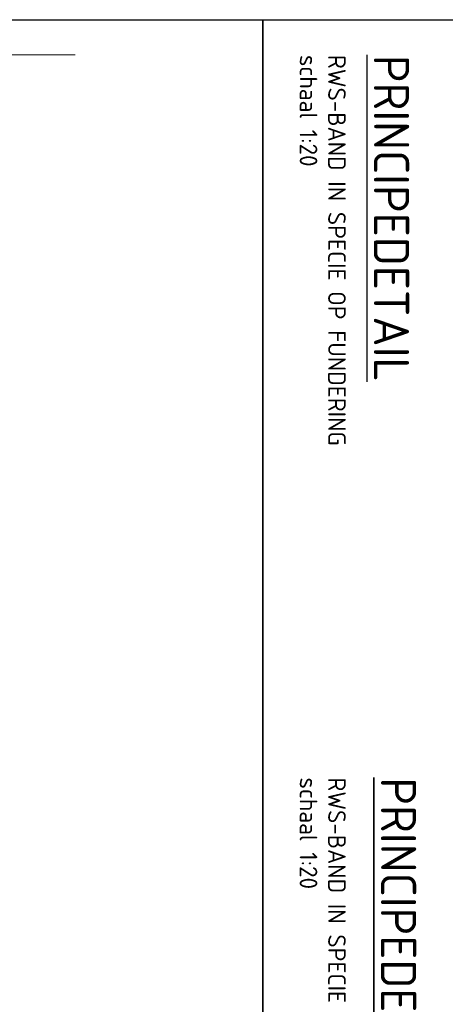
# Model space of a CAD drawing. Header units: metres. Extents: x 232680 to 233262, y 554200 to 554550.
# Tile 88 of 254: x 232755.18 to 232756.39, y 554428.09 to 554430.88. Entities that reach past the tile are written whole.
import ezdxf

# ---------------------------------------------------------------- set-up
doc = ezdxf.new("R2010")
doc.units = ezdxf.units.M
doc.linetypes.add('XX-AFBREEK', pattern=[7, 4, -1, 1, -1])
doc.layers.get('Defpoints').update_dxf_attribs({"color": 241})
for name, color, linetype, lineweight in [('X-XX-AL-AANKLEDING-T', 7, 'Continuous', 35), ('X-XX-AL-AFBREEKLIJN-G', 7, 'XX-AFBREEK', 13), ('X-XX-AL-T25', 7, 'Continuous', 25), ('X-XX-AL-T50', 7, 'Continuous', 25)]:
    doc.layers.add(name, color=color, linetype=linetype, lineweight=lineweight)
doc.styles.add('NLCS-ISO-ANNOTATIEF-T25', font='NLCS-ISO.ttf', dxfattribs={"height": 2.5})
doc.styles.add('NLCS-ISO-ANNOTATIEF-T50', font='NLCS-ISO.ttf')
doc.styles.add('NLCS-ISO-M20-T50', font='NLCS-ISO.ttf', dxfattribs={"height": 0.1})

msp = doc.modelspace()

# ---------------------------------------------------------------- linework, layer by layer
at = {"layer": 'Defpoints'}
for points in [[(232755.8716, 554430.8841), (232755.8716, 554422.7641), (232753.1438, 554422.7641), (232753.1438, 554430.8841)], [(232767.4158, 554426.7641), (232755.8716, 554426.7641), (232755.8716, 554430.8841), (232767.4158, 554430.8841)]]:
    msp.add_lwpolyline(points, close=True, dxfattribs=at)
at = {"layer": 'X-XX-AL-AFBREEKLIJN-G', "ltscale": 2, "flags": 128}
msp.add_lwpolyline([(232755.3386, 554430.7841), (232753.611, 554430.7841)], dxfattribs=at)

# ---------------------------------------------------------------- texts
at = {"layer": 'X-XX-AL-AANKLEDING-T', "insert": (232756.3073, 554428.7331), "char_height": 0.1, "attachment_point": 1, "rotation": 270, "style": 'NLCS-ISO-M20-T50'}
msp.add_mtext_dynamic_manual_height_columns('{\\LPRINCIPEDETAIL}', width=5.975849, gutter_width=1.25, heights=[0], dxfattribs=at)
at = {"layer": 'X-XX-AL-T25', "style": 'NLCS-ISO-ANNOTATIEF-T25'}
for s, p in [('schaal 1:20', (232755.9766, 554430.7841)), ('RWS-BAND IN SPECIE OP FUNDERING', (232756.0573, 554430.7841)), ('schaal 1:20', (232755.9766, 554428.7331)), ('RWS-BAND IN SPECIE OP FUNDERING MET BOCHTBESCHERMING', (232756.0573, 554428.7331))]:
    msp.add_text(s, height=0.05, rotation=270, dxfattribs=at).set_placement(p)
at = {"layer": 'X-XX-AL-T50', "style": 'NLCS-ISO-ANNOTATIEF-T50'}
msp.add_text('%%UPRINCIPEDETAIL', height=0.1, rotation=270, dxfattribs=at).set_placement((232756.1873, 554430.7841))

doc.saveas('drawing.dxf')
